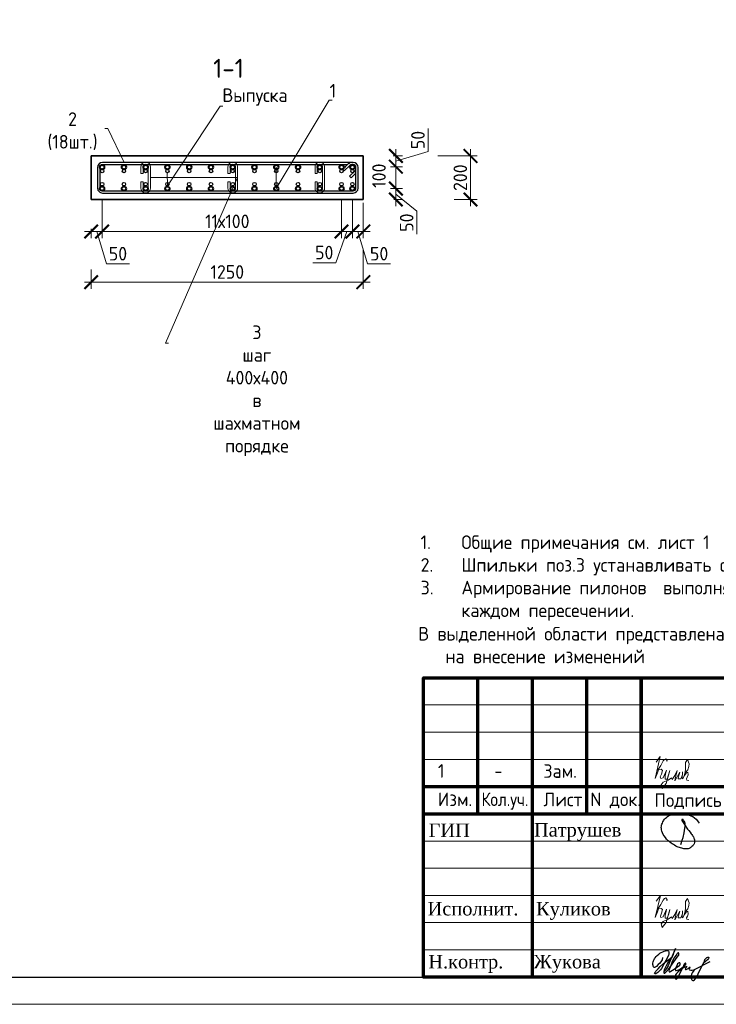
# Model space of a CAD drawing. Header units: millimetres. Extents: x 349531 to 1063351, y -131924 to 96186.
# Tile 163 of 230: x 786849 to 799652, y -65812 to -47721. Entities that reach past the tile are written whole.
import ezdxf
from ezdxf import colors
from ezdxf.entities.mleader import LeaderData, LeaderLine
from ezdxf.math import Vec2, Vec3

# ---------------------------------------------------------------- set-up
doc = ezdxf.new("R2010")
doc.units = ezdxf.units.MM
for name, color, linetype, lineweight in [('1 Стены', 3, 'Continuous', 30), ('Арм_шпильки', 143, 'Continuous', 18), ('Армирование', 3, 'Continuous', 40), ('Выноски', 20, 'Continuous', 20), ('подоснова', 151, 'Continuous', 5), ('размер', 1, 'Continuous', 25), ('РАЗМЕРЫ', 1, 'Continuous', 9), ('Рамка', 7, 'Continuous', 70), ('Текст', 7, 'Continuous', 25), ('ТОНКИЕ', 7, 'Continuous', 9)]:
    doc.layers.add(name, color=color, linetype=linetype, lineweight=lineweight)
for name, color, linetype in [('PDF7_Text', 7, 'Continuous'), ('PDF8_Text', 7, 'Continuous'), ('ТОЛСТЫЕ_ОСНОВНЫЕ', 6, 'Continuous')]:
    doc.layers.add(name, color=color, linetype=linetype)
doc.layers.add('Колонна_ бетон', color=7, linetype='Continuous', lineweight=50, true_color=0xb4b496)
doc.styles.add('GOST 2.304', font='CS_Gost2304.shx')
doc.styles.add('GOST-2.304_Type-B', font='GOST_Common.ttf')
doc.styles.add('PDF Times New Roman', font='times.ttf')
doc.styles.add('ГОСТ', font='GOST_Common.ttf')
doc.dimstyles.new('мой 25', dxfattribs={"dimscale": 100, "dimtxt": 2.5, "dimasz": 2.5, "dimexe": 1.25, "dimexo": 0.625, "dimtad": 1, "dimdec": 0, "dimlfac": 0.5, "dimtxsty": 'GOST-2.304_Type-B', "dimblk": 'ARCHTICK', "dimcen": 2.5, "dimdle": 1.25, "dimaunit": 1, "dimadec": 1, "dimazin": 2, "dimtfac": 1, "dimtdec": 0, "dimtmove": 1, "dimatfit": 3, "dimfxl": 6, "dimfxlon": 1, "dimtfill": 1, "dimlwd": -1, "dimlwe": -1, "dimarcsym": 0})

# ---------------------------------------------------------------- blocks, each defined once
blk = doc.blocks.new('*U510')
at = {"color": 0, "linetype": 'ByBlock', "lineweight": -2}
for p, q in [((108.8, 1198.9), (12.5, 1198.9)), ((108.8, 1188.9), (12.5, 1188.9)), ((38.8, 1188.9), (60.9, 1166.9)), ((-10, 1176.4), (-10, 12.5)), ((-10, 1169.4), (-10, 1176.4)), ((22, 1128), (-3.4, 1153.5)), ((0, 1169.4), (0, 1176.4)), ((0, 1150.1), (0, 12.5)), ((3.7, 1160.6), (29.1, 1135.1)), ((53.8, 1159.8), (28.3, 1185.2)), ((60.9, 1166.9), (53.8, 1159.8)), ((121.3, 12.5), (121.3, 1176.4)), ((131.3, 12.5), (131.3, 1176.4)), ((29.1, 1135.1), (22, 1128)), ((12.5, 0), (108.8, 0)), ((12.5, -10), (108.8, -10))]:
    blk.add_line(p, q, dxfattribs=at)
for centre, radius, start, end in [((12.5, 1176.4), 22.5, 90, 180), ((12.5, 1176.4), 12.5, 90, 180), ((19.5, 1176.4), 12.5, 45, 90), ((108.8, 1176.4), 22.5, 0, 90), ((108.8, 1176.4), 12.5, 0, 90), ((12.5, 1169.4), 22.5, 180, 225), ((12.5, 1169.4), 12.5, 180, 225), ((12.5, 12.5), 22.5, 180, 270), ((12.5, 12.5), 12.5, 180, 270), ((108.8, 12.5), 12.5, 270, 0), ((108.8, 12.5), 22.5, 270, 0)]:
    blk.add_arc(centre, radius, start, end, dxfattribs=at)
at = {"style": 'GOST 2.304', "oblique": 15, "flags": 9}
for tag, p in [('ДИАМЕТР', (-52.8, -63)), ('КЛАСС', (-53, -68.7)), ('ДЛИНА', (-52.5, -73.8)), ('ПОЗИЦИЯ', (-52.3, -58)), ('МАССА', (-52.3, -78.3))]:
    blk.add_attdef(tag, p, '', height=2.5, dxfattribs=at)
blk = doc.blocks.new('_ArchTick')
at = {"color": 0, "linetype": 'ByBlock', "const_width": 0.15}
blk.add_lwpolyline([(-0.5, -0.5), (0.5, 0.5)], dxfattribs=at)
blk = doc.blocks.new('*D598')
at = {"layer": 'DEFPOINTS', "color": 0, "transparency": 16777216}
for p in [(793164, -50224, -2880), (792964, -50422, -2880), (793762, -50422)]:
    blk.add_point(p, dxfattribs=at)
at = {"layer": 'РАЗМЕРЫ', "color": 0, "linetype": 'Continuous', "transparency": 16777216}
for p, q in [((794355, -50145), (794355, -49720)), ((793762, -50099), (793762, -50547)), ((793710, -50224), (793887, -50224)), ((793762, -50323), (794355, -50145)), ((793665, -50422), (793887, -50422))]:
    blk.add_line(p, q, dxfattribs=at)
at = {"layer": 'РАЗМЕРЫ', "color": 0, "transparency": 16777216, "xscale": 250, "yscale": 250, "zscale": 250}
for p, rotation in [((793762, -50224), 90), ((793762, -50422), 270)]:
    blk.add_blockref('_ArchTick', p, dxfattribs=dict(at, rotation=rotation))
at = {"layer": 'РАЗМЕРЫ', "color": 0, "transparency": 16777216, "insert": (794168, -49932), "char_height": 250, "attachment_point": 5, "rotation": 90, "style": 'GOST-2.304_Type-B', "bg_fill": 3, "box_fill_scale": 1.1, "bg_fill_color": 256, "bg_fill_true_color": 13158600, "bg_fill_transparency": 0}
blk.add_mtext('50', dxfattribs=at)
blk = doc.blocks.new('*D599')
at = {"layer": 'DEFPOINTS', "color": 0, "transparency": 16777216}
for p in [(792964, -50824, -2880), (793762, -50824), (793666, -51024)]:
    blk.add_point(p, dxfattribs=at)
at = {"layer": 'РАЗМЕРЫ', "color": 0, "linetype": 'Continuous', "transparency": 16777216}
for p, q in [((793665, -50824), (793887, -50824)), ((793762, -51149), (793762, -50699)), ((793762, -50924), (794148, -51237)), ((793728, -51024), (793887, -51024)), ((794148, -51237), (794148, -51662))]:
    blk.add_line(p, q, dxfattribs=at)
at = {"layer": 'РАЗМЕРЫ', "color": 0, "transparency": 16777216, "xscale": 250, "yscale": 250, "zscale": 250}
for p, rotation in [((793762, -50824), 90), ((793762, -51024), 270)]:
    blk.add_blockref('_ArchTick', p, dxfattribs=dict(at, rotation=rotation))
at = {"layer": 'РАЗМЕРЫ', "color": 0, "transparency": 16777216, "insert": (793961, -51450), "char_height": 250, "attachment_point": 5, "rotation": 90, "style": 'GOST-2.304_Type-B', "bg_fill": 3, "box_fill_scale": 1.1, "bg_fill_color": 256, "bg_fill_true_color": 13158600, "bg_fill_transparency": 0}
blk.add_mtext('50', dxfattribs=at)
blk = doc.blocks.new('*D595')
at = {"layer": 'DEFPOINTS', "color": 0, "transparency": 16777216}
for p in [(793762, -50422, 2880), (793762, -50422)]:
    blk.add_point(p, dxfattribs=at)
at = {"layer": 'РАЗМЕРЫ', "color": 0, "linetype": 'Continuous', "transparency": 16777216}
for p, q in [((793762, -50949), (793762, -50297)), ((793855, -50422), (793887, -50422)), ((793694, -50824), (793887, -50824))]:
    blk.add_line(p, q, dxfattribs=at)
at = {"layer": 'РАЗМЕРЫ', "color": 0, "transparency": 16777216, "insert": (793452, -50587), "char_height": 250, "attachment_point": 5, "rotation": 90, "style": 'GOST-2.304_Type-B', "bg_fill": 3, "box_fill_scale": 1.1, "bg_fill_color": 256, "bg_fill_true_color": 13158600, "bg_fill_transparency": 0}
blk.add_mtext('100', dxfattribs=at)
at = {"layer": 'DEFPOINTS', "color": 0, "transparency": 16777216}
blk.add_point((793631, -50824), dxfattribs=at)
at = {"layer": 'РАЗМЕРЫ', "color": 0, "transparency": 16777216, "xscale": 250, "yscale": 250, "zscale": 250}
for p, rotation in [((793762, -50422), 90), ((793762, -50824), 270)]:
    blk.add_blockref('_ArchTick', p, dxfattribs=dict(at, rotation=rotation))
blk = doc.blocks.new('*D596')
at = {"layer": 'DEFPOINTS', "color": 0, "transparency": 16777216}
for p in [(788364, -50824), (792764, -51024), (788364, -51613)]:
    blk.add_point(p, dxfattribs=at)
at = {"layer": 'РАЗМЕРЫ', "color": 0, "linetype": 'Continuous', "transparency": 16777216}
for p, q in [((788364, -51013), (788364, -51738)), ((792764, -51086), (792764, -51738)), ((792889, -51613), (788239, -51613))]:
    blk.add_line(p, q, dxfattribs=at)
at = {"layer": 'РАЗМЕРЫ', "color": 0, "transparency": 16777216, "xscale": 250, "yscale": 250, "zscale": 250, "rotation": 180}
blk.add_blockref('_ArchTick', (788364, -51613), dxfattribs=at)
at = {"layer": 'РАЗМЕРЫ', "color": 0, "transparency": 16777216, "xscale": 250, "yscale": 250, "zscale": 250}
blk.add_blockref('_ArchTick', (792764, -51613), dxfattribs=at)
at = {"layer": 'РАЗМЕРЫ', "color": 0, "transparency": 16777216, "insert": (790664, -51426), "char_height": 250, "attachment_point": 5, "style": 'GOST-2.304_Type-B', "bg_fill": 3, "box_fill_scale": 1.1, "bg_fill_color": 256, "bg_fill_true_color": 13158600, "bg_fill_transparency": 0}
blk.add_mtext('11х100', dxfattribs=at)
blk = doc.blocks.new('*D597')
at = {"layer": 'DEFPOINTS', "color": 0, "transparency": 16777216}
for p in [(788164, -51024, 2880), (788364, -51231), (788164, -51613)]:
    blk.add_point(p, dxfattribs=at)
at = {"layer": 'РАЗМЕРЫ', "color": 0, "linetype": 'Continuous', "transparency": 16777216}
for p, q in [((788364, -51293), (788364, -51738)), ((788489, -51613), (788039, -51613)), ((788164, -51564), (788164, -51738)), ((788264, -51613), (788442, -52207)), ((788442, -52207), (788867, -52207))]:
    blk.add_line(p, q, dxfattribs=at)
at = {"layer": 'РАЗМЕРЫ', "color": 0, "transparency": 16777216, "xscale": 250, "yscale": 250, "zscale": 250, "rotation": 180}
blk.add_blockref('_ArchTick', (788164, -51613), dxfattribs=at)
at = {"layer": 'РАЗМЕРЫ', "color": 0, "transparency": 16777216, "xscale": 250, "yscale": 250, "zscale": 250}
blk.add_blockref('_ArchTick', (788364, -51613), dxfattribs=at)
at = {"layer": 'РАЗМЕРЫ', "color": 0, "transparency": 16777216, "insert": (788655, -52020), "char_height": 250, "attachment_point": 5, "style": 'GOST-2.304_Type-B', "bg_fill": 3, "box_fill_scale": 1.1, "bg_fill_color": 256, "bg_fill_true_color": 13158600, "bg_fill_transparency": 0}
blk.add_mtext('50', dxfattribs=at)
blk = doc.blocks.new('*D594')
at = {"layer": 'DEFPOINTS', "color": 0, "transparency": 16777216}
for p in [(792764, -50824), (792964, -50824), (792964, -51613)]:
    blk.add_point(p, dxfattribs=at)
at = {"layer": 'РАЗМЕРЫ', "color": 0, "linetype": 'Continuous', "transparency": 16777216}
for p, q in [((792764, -51013), (792764, -51738)), ((792964, -51013), (792964, -51738)), ((792639, -51613), (793089, -51613)), ((792864, -51613), (792659, -52186)), ((792659, -52186), (792234, -52186))]:
    blk.add_line(p, q, dxfattribs=at)
at = {"layer": 'РАЗМЕРЫ', "color": 0, "transparency": 16777216, "xscale": 250, "yscale": 250, "zscale": 250}
blk.add_blockref('_ArchTick', (792964, -51613), dxfattribs=at)
at = {"layer": 'РАЗМЕРЫ', "color": 0, "transparency": 16777216, "insert": (792446, -51999), "char_height": 250, "attachment_point": 5, "style": 'GOST-2.304_Type-B', "bg_fill": 3, "box_fill_scale": 1.1, "bg_fill_color": 256, "bg_fill_true_color": 13158600, "bg_fill_transparency": 0}
blk.add_mtext('50', dxfattribs=at)
at = {"layer": 'РАЗМЕРЫ', "color": 0, "transparency": 16777216, "xscale": 250, "yscale": 250, "zscale": 250, "rotation": 180}
blk.add_blockref('_ArchTick', (792764, -51613), dxfattribs=at)
blk = doc.blocks.new('*D609')
at = {"layer": 'DEFPOINTS', "color": 0, "transparency": 16777216}
for p in [(792964, -50824), (793164, -51024), (793164, -51613)]:
    blk.add_point(p, dxfattribs=at)
at = {"layer": 'РАЗМЕРЫ', "color": 0, "linetype": 'Continuous', "transparency": 16777216}
for p, q in [((792964, -51013), (792964, -51738)), ((793164, -51086), (793164, -51738)), ((792839, -51613), (793289, -51613)), ((793064, -51613), (793242, -52207)), ((793242, -52207), (793667, -52207))]:
    blk.add_line(p, q, dxfattribs=at)
at = {"layer": 'РАЗМЕРЫ', "color": 0, "transparency": 16777216, "xscale": 250, "yscale": 250, "zscale": 250, "rotation": 180}
blk.add_blockref('_ArchTick', (792964, -51613), dxfattribs=at)
at = {"layer": 'РАЗМЕРЫ', "color": 0, "transparency": 16777216, "xscale": 250, "yscale": 250, "zscale": 250}
blk.add_blockref('_ArchTick', (793164, -51613), dxfattribs=at)
at = {"layer": 'РАЗМЕРЫ', "color": 0, "transparency": 16777216, "insert": (793455, -52020), "char_height": 250, "attachment_point": 5, "style": 'GOST-2.304_Type-B', "bg_fill": 3, "box_fill_scale": 1.1, "bg_fill_color": 256, "bg_fill_true_color": 13158600, "bg_fill_transparency": 0}
blk.add_mtext('50', dxfattribs=at)
blk = doc.blocks.new('*U518')
for p, q in [((-8, 0), (-7.4, 4.7)), ((-7.4, 4.7), (-5.6, 9)), ((-5.6, 9), (-2.7, 12.7)), ((-2.7, 12.7), (1, 15.6)), ((1, 15.6), (5.3, 17.4)), ((5.3, 17.4), (10, 18)), ((34, 18), (10, 18)), ((10, 10), (34, 10)), ((34, 10), (34, 18)), ((66, 18), (90, 18)), ((66, 10), (66, 18)), ((90, 10), (66, 10)), ((94.7, 17.4), (90, 18)), ((99, 15.6), (94.7, 17.4)), ((102.7, 12.7), (99, 15.6)), ((105.6, 9), (102.7, 12.7)), ((107.4, 4.7), (105.6, 9)), ((108, 0), (107.4, 4.7)), ((107.4, -4.7), (108, 0)), ((-7.4, -4.7), (-8, 0)), ((-5.6, -9), (-7.4, -4.7)), ((-2.7, -12.7), (-5.6, -9)), ((1, -15.6), (-2.7, -12.7)), ((5.3, -17.4), (1, -15.6)), ((10, -18), (5.3, -17.4)), ((10, -18), (90, -18)), ((90, -18), (94.7, -17.4)), ((94.7, -17.4), (99, -15.6)), ((99, -15.6), (102.7, -12.7)), ((102.7, -12.7), (105.6, -9)), ((105.6, -9), (107.4, -4.7))]:
    blk.add_line(p, q)
at = {"color": 0, "linetype": 'ByBlock', "lineweight": -2}
for p, q in [((0, 0), (0.3, 2.6)), ((0.3, 2.6), (1.3, 5)), ((1.3, 5), (2.9, 7.1)), ((2.9, 7.1), (5, 8.7)), ((5, 8.7), (7.4, 9.7)), ((7.4, 9.7), (10, 10)), ((92.6, 9.7), (90, 10)), ((95, 8.7), (92.6, 9.7)), ((97.1, 7.1), (95, 8.7)), ((98.7, 5), (97.1, 7.1)), ((99.7, 2.6), (98.7, 5)), ((100, 0), (99.7, 2.6)), ((99.7, -2.6), (100, 0)), ((0.3, -2.6), (0, 0)), ((1.3, -5), (0.3, -2.6)), ((2.9, -7.1), (1.3, -5)), ((5, -8.7), (2.9, -7.1)), ((7.4, -9.7), (5, -8.7)), ((10, -10), (7.4, -9.7)), ((10, -10), (90, -10)), ((90, -10), (92.6, -9.7)), ((92.6, -9.7), (95, -8.7)), ((95, -8.7), (97.1, -7.1)), ((97.1, -7.1), (98.7, -5)), ((98.7, -5), (99.7, -2.6))]:
    blk.add_line(p, q, dxfattribs=at)
at = {"style": 'GOST 2.304', "oblique": 15, "flags": 9}
for tag, p in [('ДИАМЕТР', (117.8, -62.2)), ('ДЛИНА', (118.1, -72.5)), ('ПОЗИЦИЯ', (118, -56.6)), ('КЛАСС', (118, -67.8)), ('МАССА', (118.7, -78.2))]:
    blk.add_attdef(tag, p, '', height=2.5, dxfattribs=at)
blk = doc.blocks.new('_None')
blk = doc.blocks.new('*U1380')
at = {"layer": 'ТОЛСТЫЕ_ОСНОВНЫЕ', "color": 6}
blk.add_lwpolyline([(20, 5), (415, 5), (415, 292), (20, 292)], close=True, dxfattribs=at)
at = {"layer": 'ТОНКИЕ'}
blk.add_lwpolyline([(0, 0), (420, 0), (420, 297), (0, 297)], close=True, dxfattribs=at)
blk = doc.blocks.new('11')
at = {"layer": 'Выноски'}
for p, q in [((47962, 66737), (47989, 66781)), ((47989, 66781), (48016, 66806)), ((48016, 66806), (48038, 66823)), ((48038, 66823), (48060, 66786)), ((48060, 66786), (48058, 66769)), ((47885, 66608), (47944, 66700)), ((47944, 66700), (47962, 66737))]:
    blk.add_line(p, q, dxfattribs=at)
blk.add_lwpolyline([(47863, 66761), (47937, 66865), (47843, 66458), (47885, 66564), (47905, 66616), (47954, 66628), (47979, 66606), (47957, 66539), (47937, 66487), (47947, 66458), (47991, 66470), (48051, 66611), (48041, 66569), (48023, 66505), (48023, 66448), (48065, 66448), (48090, 66529), (48110, 66608), (48043, 66369), (47972, 66275), (47954, 66344), (47991, 66389), (48078, 66431), (48142, 66470), (48154, 66441), (48204, 66512), (48246, 66606), (48209, 66455), (48204, 66418), (48295, 66574), (48265, 66463), (48265, 66455), (48312, 66453), (48342, 66529), (48347, 66584), (48337, 66465), (48349, 66453), (48401, 66569), (48443, 66616), (48461, 66678), (48466, 66727), (48436, 66811), (48399, 66754), (48399, 66618), (48389, 66549), (48374, 66507), (48416, 66564), (48441, 66576), (48451, 66524), (48433, 66482), (48419, 66453), (48424, 66428), (48458, 66421)], dxfattribs=at)
blk = doc.blocks.new('яяя')
at = {"lineweight": 30}
for points in [[(345424, 110432), (345425, 110410), (345424, 110397), (345417, 110379), (345406, 110350), (345390, 110319), (345357, 110275), (345310, 110221), (345265, 110176), (345198, 110110), (345161, 110077), (345133, 110066), (345116, 110066), (345102, 110075), (345090, 110091), (345082, 110115), (345074, 110146), (345066, 110182), (345064, 110206), (345067, 110234), (345077, 110278), (345095, 110320), (345114, 110361), (345134, 110395), (345159, 110428), (345195, 110469), (345228, 110506), (345284, 110560), (345331, 110595), (345379, 110625), (345435, 110648), (345486, 110670), (345532, 110686), (345573, 110696), (345605, 110698), (345621, 110695), (345635, 110687), (345648, 110671), (345656, 110649), (345659, 110625), (345659, 110583), (345656, 110553), (345647, 110523), (345635, 110489), (345387, 110033), (345349, 109985), (345311, 109948), (345247, 109889), (345209, 109858), (345192, 109844), (345180, 109837), (345157, 109833), (345150, 109835), (345140, 109842), (345135, 109856), (345138, 109881), (345148, 109892), (345183, 109930), (345267, 110024), (345343, 110105), (345455, 110213), (345617, 110343), (345775, 110456), (345811, 110526), (345838, 110607), (345890, 110740), (345902, 110771), (345698, 110295), (345672, 110226), (345626, 110132), (345572, 110032), (345518, 109953), (345481, 109918), (345497, 110001), (345567, 110147), (345655, 110301), (345760, 110442)], [(345481, 109918), (345476, 109896), (345475, 109874), (345485, 109861), (345506, 109866), (345539, 109891), (345632, 109983), (345968, 110450), (346022, 110527), (346029, 110560), (346027, 110579), (346026, 110590), (346010, 110605), (345993, 110609), (345975, 110601), (345962, 110584), (345954, 110562), (345857, 110421), (345783, 110292), (345741, 110183), (345701, 110079), (345665, 109985), (345660, 109952), (345666, 109929), (345669, 109915), (345682, 109910), (345702, 109914), (345735, 109941), (345846, 110007), (346065, 110160), (346075, 110193), (346070, 110217), (346066, 110236), (346052, 110241), (346030, 110241), (346007, 110228), (345978, 110203), (345960, 110164), (345892, 110010), (345895, 109986), (345904, 109966), (345925, 109964), (345969, 109968), (346045, 110000), (346218, 110114), (346261, 110154), (346280, 110184), (346282, 110210), (346278, 110225), (346263, 110229), (346241, 110222), (346220, 110198), (346162, 110049), (345989, 109904), (345932, 109849), (345906, 109805), (345891, 109739), (345890, 109690), (345899, 109652), (345924, 109647), (345956, 109655), (345980, 109674), (346058, 109838), (346158, 110046), (346261, 110098), (346314, 110120), (346292, 110079), (346269, 110036), (346261, 110008), (346267, 109998), (346293, 109998), (346363, 110039), (346445, 110095), (346421, 110068), (346414, 110040), (346407, 110011), (346416, 109990), (346466, 109972), (346509, 109977), (346574, 109984), (347172, 110293)], [(346586, 109971), (346543, 109917), (346509, 109873), (346489, 109825), (346475, 109767), (346472, 109710), (346478, 109675), (346485, 109641), (346501, 109621), (346517, 109602), (346542, 109589), (346568, 109592), (346605, 109620), (346680, 109731), (346736, 109842), (346865, 110115), (346962, 110290), (346969, 110318), (346979, 110360), (347013, 110403), (347056, 110434), (347091, 110450), (347109, 110450), (347121, 110434), (347115, 110405), (347072, 110355), (347012, 110307), (346924, 110222)]]:
    blk.add_lwpolyline(points, dxfattribs=at)
blk = doc.blocks.new('Патрушев')
at = {"color": 5, "lineweight": 25}
blk.add_lwpolyline([(58.5, -35.09), (59.7, -31.98), (60.22, -29.81), (60.47, -28.76), (60.76, -27.56), (61.06, -26.32), (61.37, -24.67), (61.64, -22.98), (61.77, -21.63), (61.83, -20.46), (61.74, -19.5), (61.5, -18.56), (61.27, -17.93), (60.96, -17.34), (60.63, -16.86), (60.45, -16.66), (60.39, -16.62), (60.25, -16.53), (60.03, -16.42), (59.74, -16.36), (59.56, -16.39), (59.41, -16.5), (59.32, -16.73), (59.32, -16.96), (59.41, -17.15), (61.8, -21.04), (63.12, -22.91), (63.7, -23.61), (64.53, -24.59), (65.48, -25.87), (66.43, -27.07), (66.87, -27.73), (67.42, -28.44), (67.68, -28.93), (68, -29.52), (68.38, -30.41), (68.65, -31), (68.82, -31.71), (68.89, -32.2), (68.93, -32.68), (68.9, -33.35), (68.81, -33.79), (68.57, -34.59), (68.27, -35.18), (67.92, -35.7), (67.56, -36.23), (66.92, -36.75), (66.44, -37.14), (65.93, -37.49), (65.34, -37.85), (64.79, -38.12), (64.12, -38.33), (63.56, -38.4), (62.54, -38.51), (61.58, -38.47), (60.89, -38.38), (60.1, -38.27), (59.25, -38.05), (58.41, -37.75), (57.66, -37.55), (56.61, -37.27), (55.88, -36.92), (54.92, -36.35), (53.85, -35.72), (53.05, -35.25), (52.17, -34.73), (51.27, -34.08), (50.13, -33.27), (49.09, -32.31), (47.96, -31.09), (47.07, -29.92), (46.05, -28.68), (45.23, -27.65), (44.74, -26.54), (44.28, -25.09), (44.05, -24.29), (43.98, -23.29), (43.94, -22.47), (43.99, -21.49), (44.18, -20.57), (44.46, -19.97), (44.74, -19.1), (45.02, -18.24), (45.49, -17.42), (45.85, -16.92), (46.39, -16.14), (46.99, -15.53), (47.83, -14.81), (48.65, -14.29), (49.43, -13.79), (50.53, -13.27), (51.57, -12.89), (52.65, -12.48), (54.17, -12.1), (55.44, -11.87), (56.95, -11.79), (58.35, -11.79), (59.63, -11.91), (61, -12.05), (62.71, -12.35), (64.46, -12.88), (66.16, -13.58), (67.55, -14.27), (68.88, -15.13), (70.02, -16.25), (71.14, -17.49), (71.67, -18.26), (72.28, -19.27)], dxfattribs=at)
blk = doc.blocks.new('штамп кж1.1')
at = {"layer": 'Рамка', "color": 7}
for p, q in [((405358, -83134), (405358, -80634)), ((407358, -83134), (407358, -80634)), ((404358, -82634), (410858, -82634)), ((404358, -83134), (422858, -83134))]:
    blk.add_line(p, q, dxfattribs=at)
at = {"layer": 'Рамка'}
for p, q in [((406358, -86134), (406358, -80634)), ((408358, -86134), (408358, -80634)), ((408358, -80634), (408358, -86134))]:
    blk.add_line(p, q, dxfattribs=at)
at = {"layer": 'Рамка', "color": 7, "lineweight": 15}
for p, q in [((404358, -81134), (410858, -81134)), ((404358, -81634), (410858, -81634)), ((404358, -82134), (410858, -82134)), ((404358, -83634), (410858, -83634)), ((404358, -84134), (410858, -84134)), ((404358, -84634), (410858, -84634)), ((404358, -85134), (410858, -85134)), ((404358, -85634), (410858, -85634))]:
    blk.add_line(p, q, dxfattribs=at)
at = {"layer": 'Рамка'}
blk.add_lwpolyline([(422858, -86134), (404358, -86134), (404358, -80634), (422858, -80634)], close=True, dxfattribs=at)
at = {"color": 5, "xscale": 24.5, "yscale": 24.5, "zscale": 24.5}
blk.add_blockref('Патрушев', (407651, -82836), dxfattribs=at)
at = {"color": 2, "lineweight": 60, "xscale": 0.5, "yscale": 0.5, "zscale": 0.5}
blk.add_blockref('яяя', (236038, -140993), dxfattribs=at)
at = {"layer": 'Выноски', "color": 0}
blk.add_blockref('11', (360773, -151499), dxfattribs=at)
at = {"layer": 'PDF7_Text', "char_height": 248, "attachment_point": 7, "style": 'PDF Times New Roman'}
for s, insert in [('Патрушев', (406387, -83634)), ('Жукова', (406381, -86056))]:
    blk.add_mtext(s, dxfattribs=dict(at, insert=insert))
at = {"layer": 'PDF7_Text', "insert": (406426, -85084), "char_height": 247.95, "attachment_point": 7, "style": 'PDF Times New Roman'}
blk.add_mtext_dynamic_manual_height_columns('{\\C256;Куликов}', width=2000, gutter_width=1250, heights=[0], dxfattribs=at)
at = {"layer": 'PDF8_Text', "char_height": 248, "attachment_point": 7, "style": 'PDF Times New Roman'}
for s, insert in [('ГИП', (404451, -83561)), ('Исполнит.', (404432, -85007)), ('Н.контр.', (404445, -86056))]:
    blk.add_mtext(s, dxfattribs=dict(at, insert=insert))
at = {"layer": 'Текст', "color": 7, "style": 'ГОСТ'}
for s, p in [('Изм.', (404622, -82993)), ('Лист', (406561, -82996)), ('N док.', (407423, -82993)), ('Подпись', (408601, -83008))]:
    blk.add_text(s, height=250, dxfattribs=at).set_placement(p)
at = {"layer": 'Текст', "color": 7, "style": 'ГОСТ', "width": 0.9}
blk.add_text('Кол.уч.', height=250, dxfattribs=at).set_placement((405423, -82992))
blk = doc.blocks.new('*D1545')
at = {"layer": 'DEFPOINTS', "color": 0, "transparency": 16777216}
for p in [(788164, -51024, 2880), (793164, -51024), (793164, -52544)]:
    blk.add_point(p, dxfattribs=at)
at = {"layer": 'РАЗМЕРЫ', "color": 0, "linetype": 'Continuous', "transparency": 16777216}
for p, q in [((793164, -51944), (793164, -52669)), ((788164, -52309), (788164, -52669)), ((788039, -52544), (793289, -52544))]:
    blk.add_line(p, q, dxfattribs=at)
at = {"layer": 'РАЗМЕРЫ', "color": 0, "transparency": 16777216, "xscale": 250, "yscale": 250, "zscale": 250, "rotation": 180}
blk.add_blockref('_ArchTick', (788164, -52544), dxfattribs=at)
at = {"layer": 'РАЗМЕРЫ', "color": 0, "transparency": 16777216, "xscale": 250, "yscale": 250, "zscale": 250}
blk.add_blockref('_ArchTick', (793164, -52544), dxfattribs=at)
at = {"layer": 'РАЗМЕРЫ', "color": 0, "transparency": 16777216, "insert": (790664, -52356), "char_height": 250, "attachment_point": 5, "style": 'GOST-2.304_Type-B', "bg_fill": 3, "box_fill_scale": 1.1, "bg_fill_color": 256, "bg_fill_true_color": 13158600, "bg_fill_transparency": 0}
blk.add_mtext('1250', dxfattribs=at)
blk = doc.blocks.new('*D1546')
at = {"layer": 'DEFPOINTS', "color": 0, "transparency": 16777216}
for p in [(793164, -50224), (795134, -50224), (793164, -51024, 2880)]:
    blk.add_point(p, dxfattribs=at)
at = {"layer": 'РАЗМЕРЫ', "color": 0, "linetype": 'Continuous', "transparency": 16777216}
for p, q in [((795134, -51149), (795134, -50099)), ((794534, -50224), (795259, -50224)), ((794833, -51024), (795259, -51024))]:
    blk.add_line(p, q, dxfattribs=at)
at = {"layer": 'РАЗМЕРЫ', "color": 0, "transparency": 16777216, "xscale": 250, "yscale": 250, "zscale": 250}
for p, rotation in [((795134, -50224), 90), ((795134, -51024), 270)]:
    blk.add_blockref('_ArchTick', p, dxfattribs=dict(at, rotation=rotation))
at = {"layer": 'РАЗМЕРЫ', "color": 0, "transparency": 16777216, "insert": (794947, -50624), "char_height": 250, "attachment_point": 5, "rotation": 90, "style": 'GOST-2.304_Type-B', "bg_fill": 3, "box_fill_scale": 1.1, "bg_fill_color": 256, "bg_fill_true_color": 13158600, "bg_fill_transparency": 0}
blk.add_mtext('200', dxfattribs=at)

msp = doc.modelspace()

# ---------------------------------------------------------------- linework, layer by layer
at = {"layer": '1 Стены', "color": 252, "lineweight": 0, "true_color": 0x939598}
for p, q in [((788164.2, -50223.8), (793164.2, -50223.8)), ((788164.2, -51023.8), (788164.2, -50223.8)), ((793164.2, -50223.8), (793164.2, -51023.8)), ((793164.2, -51023.8), (788164.2, -51023.8))]:
    msp.add_line(p, q, dxfattribs=at)
at = {"layer": 'Армирование', "color": 3}
for centre in [(788364.2, -50430.4), (788764.2, -50430.4), (789164.2, -50430.4), (789564.2, -50430.4), (789964.2, -50430.4), (790364.2, -50430.4), (790764.2, -50430.4), (791164.2, -50430.4), (791564.2, -50430.4), (791964.2, -50430.4), (792364.2, -50430.4), (792764.2, -50430.4), (792964.2, -50430.4), (788364.2, -50823.8), (789164.2, -50823.8), (789964.2, -50823.8), (790764.2, -50823.8), (791564.2, -50823.8), (792364.2, -50823.8), (792964.2, -50823.8)]:
    msp.add_circle(centre, 40, dxfattribs=at)
at = {"layer": 'Колонна_ бетон', "color": 180, "linetype": 'Continuous', "lineweight": 35, "transparency": 33554687}
for p, q in [((788163.6, -50223.8, 2880), (788163.6, -51023.8, 2880)), ((788163.6, -50223.8, 2880), (793163.6, -50223.8, 2880)), ((793163.6, -50223.8, 2880), (793163.6, -51023.8, 2880)), ((788163.6, -51023.8, 2880), (793163.6, -51023.8, 2880))]:
    msp.add_line(p, q, dxfattribs=at)
at = {"layer": 'РАЗМЕРЫ', "color": 252, "linetype": 'Continuous', "lineweight": 30, "true_color": 0x939598}
for centre in [(788364.2, -50502.4), (788764.2, -50502.4), (789164.2, -50502.4), (789564.2, -50502.4), (789964.2, -50502.4), (790364.2, -50502.4), (790764.2, -50502.4), (791164.2, -50502.4), (791564.2, -50502.4), (791964.2, -50502.4), (792364.2, -50502.4), (792764.2, -50502.4), (792964.2, -50502.4), (788364.2, -50743.8), (788764.2, -50743.8), (789164.2, -50743.8), (789564.2, -50743.8), (789964.2, -50743.8), (790364.2, -50743.8), (790764.2, -50743.8), (791164.2, -50743.8), (791564.2, -50743.8), (791964.2, -50743.8), (792364.2, -50743.8), (792764.2, -50743.8), (792964.2, -50743.8)]:
    msp.add_circle(centre, 32, dxfattribs=at)

# ---------------------------------------------------------------- block references
at = {"lineweight": 30, "xscale": 3.959999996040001, "yscale": 3.959999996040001, "zscale": 3.959999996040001, "rotation": 269.9999999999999}
msp.add_blockref('*U510', (788320.3, -50385.4), dxfattribs=at)
at = {"layer": 'Выноски', "color": 0}
msp.add_blockref('11', (750686.2, -128121.7), dxfattribs=at)
at = {"layer": 'размер'}
msp.add_blockref('штамп кж1.1', (389913.5, 20822.5), dxfattribs=at)

# ---------------------------------------------------------------- texts
at = {"ltscale": 100, "insert": (794217.8, -57196.6), "char_height": 250, "width": 17398.124, "attachment_point": 1, "style": 'GOST-2.304_Type-B'}
msp.add_mtext('\\pxi-3,l3,t3,20;1.^IОбщие примечания см. лист 1\\P2.^IШпильки поз.3 устанавливать с шагом 400 по вертикали и с шагом  400 по горизонтали.\\P3.^IАрмирование пилонов  выполнять отдельными стержнями. Арматуру вязать вязальной проволокой в каждом пересечении.', dxfattribs=at)
at = {"layer": 'Выноски', "color": 240, "true_color": 0xed1f24, "insert": (794174.5, -58878.1), "char_height": 250, "width": 18219.66, "attachment_point": 1, "style": 'ГОСТ'}
msp.add_mtext('\\pxi-2,l2,sm1;В выделенной области представлена замененная ( актуальная) версия. Содержание изменения см. в листе разрешения на внесение изменений', dxfattribs=at)
at = {"layer": 'РАЗМЕРЫ', "insert": (790686.7, -48614.1), "char_height": 350, "attachment_point": 5, "style": 'GOST-2.304_Type-B'}
msp.add_mtext_dynamic_manual_height_columns('1-1', width=3941.213, gutter_width=625, heights=[0], dxfattribs=at)
at = {"layer": 'Текст', "color": 7, "style": 'ГОСТ'}
for s, p in [('1', (794535.2, -61648.1)), ('1', (794535.2, -61648.1)), ('Зам.', (796474.1, -61650.8)), ('Зам.', (796474.1, -61650.8))]:
    msp.add_text(s, height=250, dxfattribs=at).set_placement(p)
at = {"layer": 'Текст', "color": 7, "style": 'ГОСТ', "width": 0.9}
msp.add_text('-', height=250, dxfattribs=at).set_placement((795573.9, -61646.7))
msp.add_text('-', height=250, dxfattribs=at).set_placement((795573.9, -61646.7))

# ---------------------------------------------------------------- leaders
at = {"layer": 'подоснова'}
ml = msp.add_multileader_mtext('Standard', dxfattribs=at)
ml.set_content('2 (18шт.)', color=256, style='GOST-2.304_Type-B')
ml.set_leader_properties(color=256, linetype='ByLayer', lineweight=15)
ml.set_arrow_properties(name='NONE')
ml.build(insert=Vec2(0, 0))
ml.multileader.update_dxf_attribs({"text_left_attachment_type": 6, "text_right_attachment_type": 6, "dogleg_length": 10, "arrow_head_size": 18})
ctx = ml.context
ctx.base_point, ctx.char_height, ctx.arrow_head_size, ctx.landing_gap_size, ctx.plane_origin = Vec3(787182.1, -49722.4), 250, 18, 20, Vec3(785079.2, -49176.3)
ctx.left_attachment, ctx.right_attachment, ctx.text_align_type = 6, 6, 1
notes = []
notes.append((ctx, [(1, (1, 1, 0), (788467.7, -49722.4), (-1, 0), 10, [(0, [(788769, -50345.8)], 0, [])])]))
ctx.mtext.insert, ctx.mtext.width, ctx.mtext.alignment, ctx.mtext.flow_direction = Vec3(787819.9, -49422.4), 22.898, 2, 5
for ctx, leaders in notes:
    for number, flags, end, landing, length, lines in leaders:
        leader = LeaderData()
        leader.index, (leader.has_last_leader_line, leader.has_dogleg_vector, leader.attachment_direction) = number, flags
        leader.last_leader_point, leader.dogleg_vector, leader.dogleg_length = Vec3(end), Vec3(landing), length
        for number, points, colour, breaks in lines:
            line = LeaderLine()
            line.index, line.vertices, line.color, line.breaks = number, Vec3.list(points), colors.encode_raw_color(colour), breaks
            leader.lines.append(line)
        ctx.leaders.append(leader)

# ---------------------------------------------------------------- next in the draw order: dimensions: what is measured, and where the dimension line sits
at = {"layer": 'РАЗМЕРЫ'}
dim = msp.add_linear_dim(base=(793761.5, -50422.4, 2880), p1=(793164.2, -50223.8), p2=(792964.2, -50422.4), angle=90, dimstyle='мой 25', override={"dimlfac": 0.25}, dxfattribs=at)
dim.commit()
dim.dimension.update_dxf_attribs({"geometry": '*D598', "text_midpoint": (794167.8, -50082.5, 2880)})
dim = msp.add_linear_dim(base=(793761.5, -50823.8, 2880), p1=(793665.8, -51023.8, 2880), p2=(792964.2, -50823.8), angle=90, dimstyle='мой 25', override={"dimlfac": 0.25}, dxfattribs=at)
dim.commit()
dim.dimension.update_dxf_attribs({"geometry": '*D599', "text_midpoint": (794148, -51299.8, 2880), "dimtype": 160})

# ---------------------------------------------------------------- next in the draw order: dimensions: what is measured, and where the dimension line sits
dim = msp.add_linear_dim(base=(793761.5, -50422.4), p1=(793631.2, -50823.8), p2=(793761.5, -50422.4, 2880), angle=90, dimstyle='мой 25', override={"dimlfac": 0.25}, dxfattribs=at)
dim.commit()
dim.dimension.update_dxf_attribs({"geometry": '*D595', "text_midpoint": (793640, -50586.6), "dimtype": 160})
dim = msp.add_linear_dim(base=(788364.2, -51613.3), p1=(792764.2, -51023.8), p2=(788364.2, -50823.8), angle=180, text='11х100', dimstyle='мой 25', override={"dimlfac": 0.25}, dxfattribs=at)
dim.commit()
dim.dimension.update_dxf_attribs({"geometry": '*D596', "text_midpoint": (790664.2, -51613.3), "dimtype": 160})

# ---------------------------------------------------------------- next in the draw order: linework, layer by layer
at = {"layer": 'Армирование', "color": 3}
for centre in [(788764.2, -50823.8), (789564.2, -50823.8), (790364.2, -50823.8), (791164.2, -50823.8), (791964.2, -50823.8)]:
    msp.add_circle(centre, 40, dxfattribs=at)

# ---------------------------------------------------------------- next in the draw order: block references
at = {"layer": 'Арм_шпильки', "color": 3, "xscale": 4.875, "yscale": 4.875, "zscale": 4.875, "rotation": 89.99999999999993}
for p in [(789164.2, -50865.6), (790764.2, -50865.6)]:
    msp.add_blockref('*U518', p, dxfattribs=at)

# ---------------------------------------------------------------- next in the draw order: dimensions: what is measured, and where the dimension line sits
at = {"layer": 'РАЗМЕРЫ'}
dim = msp.add_linear_dim(base=(792964.2, -51613.3), p1=(792764.2, -50823.8), p2=(792964.2, -50823.8), angle=180, dimstyle='мой 25', override={"dimlfac": 0.25}, dxfattribs=at)
dim.commit()
dim.dimension.update_dxf_attribs({"geometry": '*D594', "text_midpoint": (792596.2, -52186.4), "dimtype": 160})
dim = msp.add_linear_dim(base=(788164.2, -51613.3), p1=(788364.2, -51230.7), p2=(788164.2, -51023.8, 2880), dimstyle='мой 25', override={"dimlfac": 0.25}, dxfattribs=at)
dim.commit()
dim.dimension.update_dxf_attribs({"geometry": '*D597', "text_midpoint": (788504.9, -52019.6)})

# ---------------------------------------------------------------- next in the draw order: leaders
at = {"layer": 'подоснова'}
ml = msp.add_multileader_mtext('Standard', dxfattribs=at)
ml.set_content('Выпуска ', color=256, style='GOST-2.304_Type-B')
ml.set_leader_properties(color=256, linetype='ByLayer', lineweight=15)
ml.set_arrow_properties(name='NONE')
ml.build(insert=Vec2(0, 0))
ml.multileader.update_dxf_attribs({"text_left_attachment_type": 6, "text_right_attachment_type": 6, "dogleg_length": 10, "arrow_head_size": 18})
ctx = ml.context
ctx.base_point, ctx.char_height, ctx.arrow_head_size, ctx.landing_gap_size, ctx.plane_origin = Vec3(790541.1, -49307.9), 250, 18, 20, Vec3(787787.5, -48005.4)
ctx.left_attachment, ctx.right_attachment, ctx.text_align_type = 6, 6, 1
notes = []
notes.append((ctx, [(0, (1, 1, 0), (790531.1, -49307.9), (1, 0), 10, [(1, [(789558, -50535.8), (789564.2, -50775.8)], 0, [])])]))
ctx.mtext.insert, ctx.mtext.width, ctx.mtext.alignment, ctx.mtext.flow_direction = Vec3(791173.6, -48982.9), 22.898, 2, 5
ml = msp.add_multileader_mtext('Standard', dxfattribs=at)
ml.set_content('3 шаг 400х400 \\Pв шахматном порядке ', color=256, style='GOST-2.304_Type-B')
ml.set_leader_properties(color=256, linetype='ByLayer', lineweight=15)
ml.set_arrow_properties(name='NONE')
ml.build(insert=Vec2(0, 0))
ml.multileader.update_dxf_attribs({"text_left_attachment_type": 6, "text_right_attachment_type": 6, "dogleg_length": 10, "arrow_head_size": 18})
ctx = ml.context
ctx.base_point, ctx.char_height, ctx.arrow_head_size, ctx.landing_gap_size, ctx.plane_origin = Vec3(789540.6, -53664.6), 250, 18, 20, Vec3(787567, -51330.8)
ctx.left_attachment, ctx.right_attachment, ctx.text_align_type = 6, 6, 1
notes.append((ctx, [(0, (1, 1, 0), (789530.6, -53664.6), (1, 0), 10, [(1, [(789252, -50621.8), (790852, -50621.8)], 0, [])])]))
ctx.mtext.insert, ctx.mtext.width, ctx.mtext.alignment, ctx.mtext.flow_direction = Vec3(791208.7, -53339.6), 22.898, 2, 5
for ctx, leaders in notes:
    for number, flags, end, landing, length, lines in leaders:
        leader = LeaderData()
        leader.index, (leader.has_last_leader_line, leader.has_dogleg_vector, leader.attachment_direction) = number, flags
        leader.last_leader_point, leader.dogleg_vector, leader.dogleg_length = Vec3(end), Vec3(landing), length
        for number, points, colour, breaks in lines:
            line = LeaderLine()
            line.index, line.vertices, line.color, line.breaks = number, Vec3.list(points), colors.encode_raw_color(colour), breaks
            leader.lines.append(line)
        ctx.leaders.append(leader)

# ---------------------------------------------------------------- next in the draw order: block references
at = {"layer": 'Арм_шпильки', "color": 3, "xscale": 4.875, "yscale": 4.875, "zscale": 4.875, "rotation": 89.99999999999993}
msp.add_blockref('*U518', (792364.2, -50865.6), dxfattribs=at)

# ---------------------------------------------------------------- next in the draw order: dimensions: what is measured, and where the dimension line sits
at = {"layer": 'РАЗМЕРЫ'}
dim = msp.add_linear_dim(base=(793164.2, -51613.3), p1=(792964.2, -50823.8), p2=(793164.2, -51023.8), angle=180, dimstyle='мой 25', override={"dimlfac": 0.25}, dxfattribs=at)
dim.commit()
dim.dimension.update_dxf_attribs({"geometry": '*D609', "text_midpoint": (793304.8, -52019.6)})

# ---------------------------------------------------------------- next in the draw order: leaders
at = {"layer": 'подоснова'}
ml = msp.add_multileader_mtext('Standard', dxfattribs=at)
ml.set_content('1 ', color=256, style='GOST-2.304_Type-B')
ml.set_leader_properties(color=256, linetype='ByLayer', lineweight=15)
ml.set_arrow_properties(name='NONE')
ml.build(insert=Vec2(0, 0))
ml.multileader.update_dxf_attribs({"text_left_attachment_type": 6, "text_right_attachment_type": 6, "dogleg_length": 10, "arrow_head_size": 18})
ctx = ml.context
ctx.base_point, ctx.char_height, ctx.arrow_head_size, ctx.landing_gap_size, ctx.plane_origin = Vec3(792547.3, -49202.5), 250, 18, 20, Vec3(789793.7, -47900)
ctx.left_attachment, ctx.right_attachment, ctx.text_align_type = 6, 6, 1
notes = []
notes.append((ctx, [(0, (1, 1, 0), (792537.3, -49202.5), (1, 0), 10, [(1, [(791564.2, -50430.4), (791564.2, -50823.8)], 0, [])])]))
ctx.mtext.insert, ctx.mtext.width, ctx.mtext.alignment, ctx.mtext.flow_direction = Vec3(792604.8, -48902.5), 22.898, 2, 5
for ctx, leaders in notes:
    for number, flags, end, landing, length, lines in leaders:
        leader = LeaderData()
        leader.index, (leader.has_last_leader_line, leader.has_dogleg_vector, leader.attachment_direction) = number, flags
        leader.last_leader_point, leader.dogleg_vector, leader.dogleg_length = Vec3(end), Vec3(landing), length
        for number, points, colour, breaks in lines:
            line = LeaderLine()
            line.index, line.vertices, line.color, line.breaks = number, Vec3.list(points), colors.encode_raw_color(colour), breaks
            leader.lines.append(line)
        ctx.leaders.append(leader)

# ---------------------------------------------------------------- next in the draw order: linework, layer by layer
at = {"layer": 'Армирование', "color": 3}
msp.add_circle((792764.2, -50823.8), 40, dxfattribs=at)

# ---------------------------------------------------------------- next in the draw order: block references
at = {"xscale": 100, "yscale": 100, "zscale": 100}
msp.add_blockref('*U1380', (771271.8, -65811.7), dxfattribs=at)

# ---------------------------------------------------------------- next in the draw order: dimensions: what is measured, and where the dimension line sits
at = {"layer": 'РАЗМЕРЫ'}
dim = msp.add_linear_dim(base=(793164.2, -52543.5), p1=(788164.2, -51023.8, 2880), p2=(793164.2, -51023.8), dimstyle='мой 25', override={"dimlfac": 0.25}, dxfattribs=at)
dim.commit()
dim.dimension.update_dxf_attribs({"geometry": '*D1545', "text_midpoint": (790664.2, -52356)})

# ---------------------------------------------------------------- next in the draw order: dimensions: what is measured, and where the dimension line sits
dim = msp.add_linear_dim(base=(795134.5, -50223.8), p1=(793163.6, -51023.8, 2880), p2=(793164.2, -50223.8), angle=90, dimstyle='мой 25', override={"dimlfac": 0.25}, dxfattribs=at)
dim.commit()
dim.dimension.update_dxf_attribs({"geometry": '*D1546', "text_midpoint": (794947, -50623.8)})

doc.saveas('drawing.dxf')
